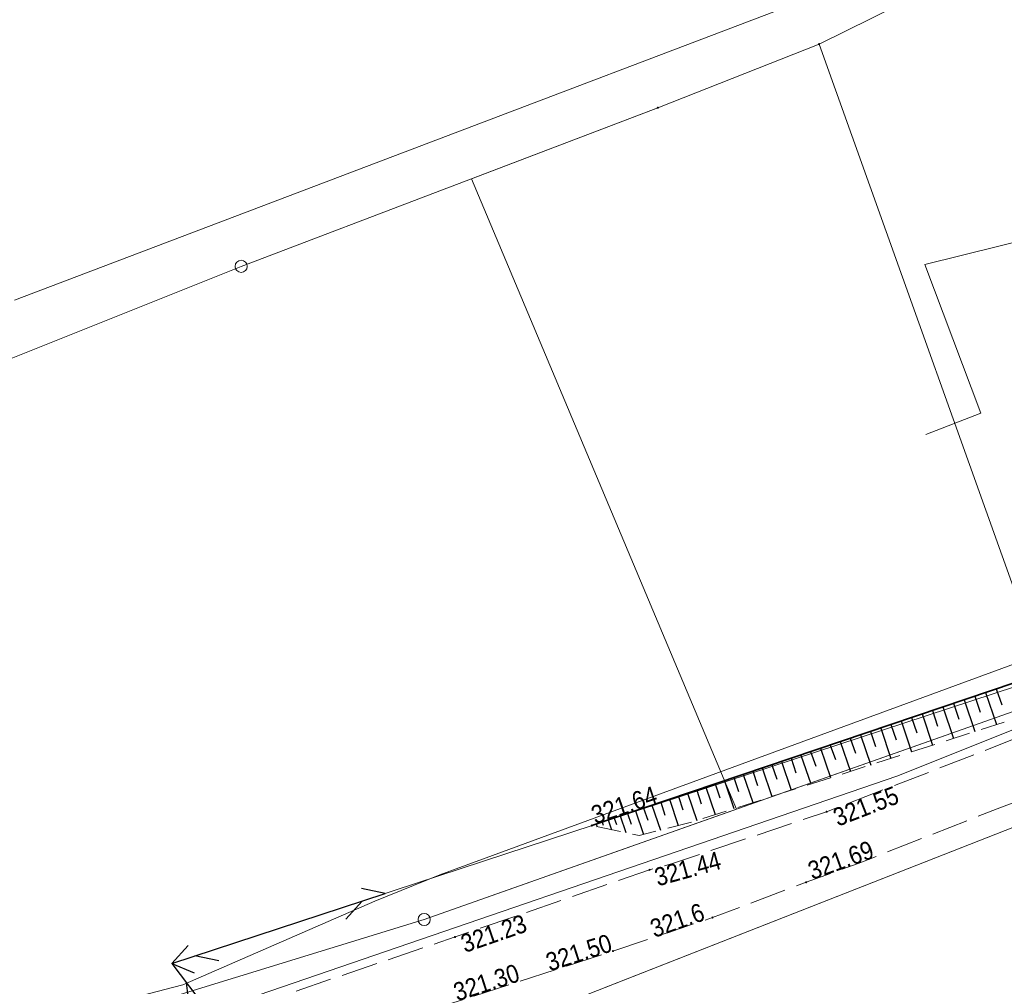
# Model space of a CAD drawing. Header units: metres. Extents: x 7423100 to 7431699, y 5527887 to 5533362.
# Tile 64 of 114: x 7428472 to 7428512, y 5529703 to 5529742. Entities that reach past the tile are written whole.
import ezdxf
from ezdxf.enums import TextEntityAlignment as Align

# ---------------------------------------------------------------- set-up
doc = ezdxf.new("R2010")
doc.units = ezdxf.units.M
doc.header["$MEASUREMENT"] = 0
for name, pattern in [('1.0_0.5', [1.5, 1, -0.5]), ('1.5_0.5', [2, 1.5, -0.5]), ('219-500', [0]), ('sutp_500', [0])]:
    doc.linetypes.add(name, pattern=pattern)
doc.layers.get('0').update_dxf_attribs({"color": 2, "linetype": 'CONTINUOUS', "lineweight": 5})
for name, color, linetype in [('000 Inne (niezydentyfikowane)', 7, 'CONTINUOUS'), ('202-punkt graniczny', 7, 'CONTINUOUS'), ('203-punkt graniczny', 7, 'CONTINUOUS'), ('217-kontur klasyfikacyjny', 7, 'CONTINUOUS'), ('218-kontur użytku gruntowego', 7, 'CONTINUOUS'), ('219-działka ewidencyjna', 7, 'CONTINUOUS'), ('jezdnia', 7, 'CONTINUOUS'), ('ogrodzenie trwałe', 7, 'CONTINUOUS'), ('pikieta naturalna', 7, 'CONTINUOUS'), ('pikieta naturalna-Atr2', 7, 'CONTINUOUS'), ('pikieta sztuczna', 7, 'CONTINUOUS'), ('pikieta sztuczna-Atr2', 7, 'CONTINUOUS'), ('przewód gazowy', 7, 'CONTINUOUS'), ('przewód kanalizacyjny', 7, 'CONTINUOUS'), ('przewód telekomunikacyjny napowietrzny', 7, 'CONTINUOUS'), ('przewód wodociągowy', 7, 'CONTINUOUS'), ('skarpa nieumocniona', 7, 'CONTINUOUS')]:
    doc.layers.add(name, color=color, linetype=linetype)
doc.styles.get("Standard").update_dxf_attribs({"font": 'Working1250.shx', "width": 0.75})
doc.linetypes.add('902-500', pattern='A,3.75,0,[1,ksztalty.shx,S=0.5,R=0,X=0,Y=0],3.75', length=7.5)

# ---------------------------------------------------------------- blocks, each defined once
blk = doc.blocks.new('202')
at = {"color": 0, "linetype": 'Continuous', "lineweight": 0}
blk.add_circle((0, 0), 0.25, dxfattribs=at)
blk = doc.blocks.new('203')
at = {"linetype": 'Continuous', "lineweight": 0}
h = blk.add_hatch(color=0, dxfattribs=at)
edge = h.paths.add_edge_path()
edge.add_arc((0, 0), 0.045, 0, 360)
blk = doc.blocks.new('SUTP')
at = {"color": 0, "linetype": 'Continuous'}
for p, q in [((0, 0), (0.866, 0.5)), ((9.232, 0), (8.366, 0.5)), ((0, 0), (9.232, 0)), ((1.866, -0.5), (1, 0)), ((7.366, -0.5), (8.232, 0))]:
    blk.add_line(p, q, dxfattribs=at)
blk = doc.blocks.new('PW01')
at = {"linetype": 'Continuous', "lineweight": 13}
h = blk.add_hatch(color=0, dxfattribs=at)
edge = h.paths.add_edge_path()
edge.add_arc((0, 0), 0.045, 0, 360)

msp = doc.modelspace()

# ---------------------------------------------------------------- linework, layer by layer
at = {"layer": '000 Inne (niezydentyfikowane)', "color": 7, "linetype": 'Continuous', "lineweight": 25, "flags": 128}
for points in [[(7428511.57, 5529714.73), (7428512.02, 5529713.41)], [(7428512.01, 5529714.88), (7428512.24, 5529714.22)], [(7428510.69, 5529714.43), (7428511.13, 5529713.13)], [(7428511.13, 5529714.58), (7428511.35, 5529713.92)], [(7428509.39, 5529713.99), (7428509.6, 5529713.35)], [(7428509.82, 5529714.14), (7428510.25, 5529712.84)], [(7428510.25, 5529714.29), (7428510.47, 5529713.63)], [(7428508.1, 5529713.56), (7428508.53, 5529712.29)], [(7428508.53, 5529713.7), (7428508.74, 5529713.07)], [(7428508.96, 5529713.85), (7428509.39, 5529712.57)], [(7428506.84, 5529713.13), (7428507.05, 5529712.51)], [(7428507.26, 5529713.27), (7428507.68, 5529712.02)], [(7428507.68, 5529713.42), (7428507.89, 5529712.79)], [(7428505.6, 5529712.71), (7428506.02, 5529711.49)], [(7428506.01, 5529712.85), (7428506.22, 5529712.24)], [(7428506.43, 5529712.99), (7428506.85, 5529711.75)], [(7428504.79, 5529712.44), (7428505.2, 5529711.23)], [(7428505.19, 5529712.57), (7428505.4, 5529711.97)], [(7428503.58, 5529712.03), (7428503.78, 5529711.43)], [(7428503.98, 5529712.16), (7428504.39, 5529710.97)], [(7428504.38, 5529712.3), (7428504.59, 5529711.7)], [(7428502, 5529711.5), (7428502.2, 5529710.91)], [(7428502.39, 5529711.63), (7428502.79, 5529710.46)], [(7428502.79, 5529711.76), (7428502.99, 5529711.17)], [(7428503.18, 5529711.89), (7428503.58, 5529710.71)], [(7428500.84, 5529711.1), (7428501.23, 5529709.96)], [(7428501.23, 5529711.23), (7428501.42, 5529710.66)], [(7428501.61, 5529711.36), (7428502, 5529710.21)], [(7428499.7, 5529710.72), (7428499.89, 5529710.15)], [(7428500.08, 5529710.84), (7428500.46, 5529709.71)], [(7428500.46, 5529710.97), (7428500.65, 5529710.4)], [(7428498.58, 5529710.34), (7428498.94, 5529709.26)], [(7428498.95, 5529710.46), (7428499.13, 5529709.91)], [(7428499.32, 5529710.59), (7428499.7, 5529709.47)], [(7428497.52, 5529709.98), (7428497.69, 5529709.48)], [(7428497.86, 5529710.1), (7428498.21, 5529709.07)], [(7428498.22, 5529710.22), (7428498.39, 5529709.69)], [(7428496.06, 5529709.49), (7428496.2, 5529709.09)], [(7428496.31, 5529709.57), (7428496.4, 5529709.3)], [(7428496.56, 5529709.66), (7428496.79, 5529708.97)], [(7428496.86, 5529709.76), (7428497, 5529709.32)], [(7428497.18, 5529709.87), (7428497.51, 5529708.89)], [(7428495.57, 5529709.32), (7428495.61, 5529709.21)], [(7428495.82, 5529709.4), (7428495.86, 5529709.28)]]:
    msp.add_lwpolyline(points, dxfattribs=at)
at = {"layer": '217-kontur klasyfikacyjny', "color": 92, "linetype": 'Continuous', "lineweight": 18, "flags": 128}
for points in [[(7428498.1, 5529738.77), (7428504.73, 5529741.39)], [(7428504.73, 5529741.39), (7428514.34, 5529714.52)], [(7428490.44, 5529735.85), (7428498.1, 5529738.77)], [(7428501.33, 5529709.93), (7428490.44, 5529735.85)], [(7428488.5, 5529705.4), (7428501.33, 5529709.93)], [(7428457.65, 5529695.91), (7428488.5, 5529705.4)]]:
    msp.add_lwpolyline(points, dxfattribs=at)
at = {"layer": '218-kontur użytku gruntowego', "color": 3, "linetype": 'Continuous', "lineweight": 18, "flags": 128}
for points in [[(7428471.67, 5529730.86), (7428520.58, 5529749.45)], [(7428520.58, 5529749.45), (7428471.67, 5529730.86)], [(7428498.1, 5529738.77), (7428504.73, 5529741.39)], [(7428504.73, 5529741.39), (7428514.34, 5529714.52)], [(7428490.44, 5529735.85), (7428498.1, 5529738.77)], [(7428501.33, 5529709.93), (7428490.44, 5529735.85)], [(7428514.34, 5529714.52), (7428501.33, 5529709.93)], [(7428501.33, 5529709.93), (7428488.5, 5529705.4)], [(7428488.5, 5529705.4), (7428501.33, 5529709.93)], [(7428514.54, 5529709.91), (7428495.76, 5529702.53)], [(7428495.76, 5529702.53), (7428514.54, 5529709.91)], [(7428488.5, 5529705.4), (7428457.65, 5529695.91)], [(7428457.65, 5529695.91), (7428488.5, 5529705.4)]]:
    msp.add_lwpolyline(points, dxfattribs=at)
at = {"layer": '219-działka ewidencyjna', "color": 7, "linetype": '219-500', "lineweight": 18, "flags": 128}
for points in [[(7428517.77, 5529747.84), (7428504.73, 5529741.39)], [(7428504.73, 5529741.39), (7428498.1, 5529738.77)], [(7428514.34, 5529714.52), (7428504.73, 5529741.39)], [(7428480.98, 5529732.25), (7428498.1, 5529738.77)], [(7428471.19, 5529728.32), (7428480.98, 5529732.25)], [(7428488.5, 5529705.4), (7428514.34, 5529714.52)], [(7428514.54, 5529709.91), (7428490.15, 5529700.33)], [(7428457.65, 5529695.91), (7428488.5, 5529705.4)]]:
    msp.add_lwpolyline(points, dxfattribs=at)
at = {"layer": 'jezdnia', "color": 7, "linetype": '1.5_0.5', "lineweight": 18, "flags": 128}
msp.add_lwpolyline([(7428365.2, 5529671.12), (7428355.42, 5529669.42), (7428348.14, 5529667.82), (7428344.3, 5529666.81), (7428338.87, 5529665.13), (7428328.22, 5529660.95), (7428319.93, 5529657.97), (7428316.34, 5529656.74), (7428307.52, 5529654.24), (7428298.23, 5529651.97), (7428286.1, 5529649.04), (7428288.31, 5529645.07), (7428289.26, 5529646.08), (7428291.25, 5529647.51), (7428298.99, 5529649.58), (7428308.08, 5529651.81), (7428317.27, 5529654.39), (7428329.01, 5529658.6), (7428340.07, 5529662.84), (7428344.8, 5529664.37), (7428348.77, 5529665.47), (7428355.75, 5529667.03), (7428361.95, 5529667.97), (7428363.33, 5529662.92), (7428366.76, 5529663.59), (7428367.81, 5529663.91), (7428367.32, 5529668.62), (7428378.47, 5529670.93), (7428387.19, 5529672.6), (7428394.27, 5529674.11), (7428403.29, 5529676.25), (7428410.81, 5529678.44), (7428429.3, 5529683.86), (7428435.11, 5529685.57), (7428440.75, 5529687.14), (7428441.34, 5529686.91), (7428447.4, 5529688.57), (7428447.89, 5529689.13), (7428454.36, 5529691.12), (7428454.64, 5529690.51), (7428461.12, 5529692.26), (7428461.32, 5529692.97), (7428465.73, 5529694.37), (7428469.31, 5529695.19), (7428474.55, 5529696.99), (7428483.07, 5529699.73), (7428489.68, 5529701.97), (7428496.26, 5529704.1), (7428500.35, 5529705.48), (7428504.2, 5529706.93), (7428506.33, 5529707.7), (7428512.22, 5529710.02), (7428515.34, 5529711.18), (7428528.68, 5529716.58), (7428537.92, 5529720.33), (7428543.62, 5529722.76), (7428545.74, 5529723.61), (7428548.16, 5529724.36), (7428549.65, 5529724.76), (7428550.99, 5529723.8), (7428562.44, 5529713.56), (7428561.55, 5529712.03), (7428564.19, 5529709.02), (7428566.39, 5529710.14), (7428567.93, 5529711.04), (7428573.5, 5529715.82), (7428572.43, 5529715.82), (7428570.32, 5529716.46), (7428568.63, 5529717.17), (7428567.21, 5529718.12), (7428565.13, 5529719.77), (7428557.07, 5529726.19), (7428551.19, 5529731.04), (7428550.7, 5529730.96), (7428549.12, 5529732.11), (7428545.33, 5529735.12), (7428540.96, 5529738.55), (7428541, 5529739.22), (7428538.64, 5529740.78), (7428535.54, 5529743.56), (7428533.3, 5529745.49), (7428532.21, 5529745.29), (7428524.06, 5529751.4), (7428521.57, 5529749.33), (7428524.83, 5529746.66), (7428535.14, 5529738.91), (7428545.5, 5529730.55), (7428545.55, 5529728.6), (7428544.66, 5529727.14), (7428541.96, 5529725.1), (7428532.03, 5529720.58), (7428517.03, 5529714.54), (7428511.5, 5529712.33), (7428505.04, 5529709.83), (7428498.7, 5529707.7), (7428497.76, 5529707.44), (7428489.77, 5529704.68), (7428482.39, 5529702.17), (7428474.13, 5529699.6), (7428471.72, 5529698.79), (7428464.89, 5529696.82), (7428454.92, 5529693.92), (7428453.93, 5529693.66), (7428447.05, 5529691.68), (7428446.4, 5529691.42), (7428434.46, 5529688.08), (7428428.43, 5529686.24), (7428420.11, 5529683.88), (7428418.96, 5529683.47), (7428410.39, 5529680.93), (7428402.44, 5529678.57), (7428394.84, 5529676.74), (7428385.53, 5529674.8), (7428376.38, 5529673.09)], close=True, dxfattribs=at)
at = {"layer": 'ogrodzenie trwałe', "color": 7, "linetype": '902-500', "lineweight": 35, "flags": 128}
msp.add_lwpolyline([(7428529.22, 5529737.31), (7428540.78, 5529727.74), (7428524.09, 5529720.08), (7428514.85, 5529715.84), (7428495.39, 5529709.26)], dxfattribs=at)
at = {"layer": 'przewód gazowy', "color": 52, "linetype": 'Continuous', "lineweight": 18, "flags": 128}
msp.add_lwpolyline([(7428509.12, 5529725.34), (7428511.38, 5529726.21), (7428509.08, 5529732.33), (7428525.77, 5529736.46)], dxfattribs=at)
at = {"layer": 'przewód kanalizacyjny', "color": 34, "linetype": 'Continuous', "lineweight": 18, "flags": 128}
msp.add_lwpolyline([(7428556.14, 5529727.2), (7428549.45, 5529727.79), (7428547.06, 5529727.71), (7428541.14, 5529724.57), (7428507.92, 5529711.29), (7428478.84, 5529701.31), (7428464.46, 5529697.08), (7428433.76, 5529688.27), (7428440.43, 5529647.31), (7428446.44, 5529613.12), (7428460.76, 5529614.76), (7428465.5, 5529589.14)], dxfattribs=at)
at = {"layer": 'przewód telekomunikacyjny napowietrzny', "color": 30, "linetype": 'sutp_500', "lineweight": 18, "flags": 128}
for points in [[(7428478.13, 5529703.59), (7428521.93, 5529717.98)], [(7428509.14, 5529662.86), (7428478.13, 5529703.59)]]:
    msp.add_lwpolyline(points, dxfattribs=at)
at = {"layer": 'przewód wodociągowy', "color": 5, "linetype": 'Continuous', "lineweight": 18, "flags": 128}
msp.add_lwpolyline([(7428463.33, 5529689.8), (7428462.27, 5529698.28), (7428464.95, 5529699.18), (7428478.58, 5529702.72), (7428486.48, 5529706.15), (7428489.15, 5529707.23), (7428513.58, 5529716.21), (7428515.15, 5529716.84), (7428520.47, 5529718.81), (7428540.69, 5529728.95), (7428547.73, 5529735.04), (7428548.93, 5529738.18), (7428546.39, 5529741.96), (7428544.98, 5529744.06), (7428539.39, 5529752.37), (7428539.01, 5529754.97), (7428556.37, 5529762.42), (7428548.02, 5529788.21), (7428540.04, 5529794.81), (7428538.21, 5529796.23), (7428529.76, 5529801.35), (7428519.03, 5529808.8)], dxfattribs=at)
at = {"layer": 'skarpa nieumocniona', "color": 7, "linetype": '1.0_0.5', "lineweight": 18, "flags": 128}
msp.add_lwpolyline([(7428532.03, 5529738.18), (7428530.36, 5529737.43), (7428541.22, 5529727.99), (7428540.78, 5529727.74), (7428524.09, 5529720.08), (7428514.85, 5529715.84), (7428495.39, 5529709.26), (7428497.34, 5529708.85), (7428499.52, 5529709.41), (7428515.24, 5529714.44), (7428522.75, 5529717.3), (7428539.9, 5529724.7), (7428543.92, 5529727.49), (7428544, 5529728.63)], close=True, dxfattribs=at)
msp.add_lwpolyline([(7428532.03, 5529738.18), (7428530.36, 5529737.43), (7428541.22, 5529727.99), (7428540.78, 5529727.74), (7428524.09, 5529720.08), (7428514.85, 5529715.84), (7428495.39, 5529709.26), (7428497.34, 5529708.85), (7428499.52, 5529709.41), (7428515.24, 5529714.44), (7428522.75, 5529717.3), (7428539.9, 5529724.7), (7428543.92, 5529727.49), (7428544, 5529728.63)], close=True, dxfattribs=at)

# ---------------------------------------------------------------- block references
at = {"layer": '202-punkt graniczny', "color": 7, "linetype": 'Continuous', "lineweight": 18}
for p in [(7428480.98, 5529732.25), (7428488.5, 5529705.4)]:
    msp.add_blockref('202', p, dxfattribs=at)
at = {"layer": '203-punkt graniczny', "color": 7, "linetype": 'Continuous', "lineweight": 18}
for p in [(7428504.73, 5529741.39), (7428498.1, 5529738.77)]:
    msp.add_blockref('203', p, dxfattribs=at)
at = {"layer": 'pikieta naturalna', "color": 7, "linetype": 'Continuous', "lineweight": 13}
msp.add_blockref('PW01', (7428500.35, 5529705.48), dxfattribs=at)
at = {"layer": 'pikieta sztuczna', "color": 7, "linetype": 'Continuous', "lineweight": 13}
for p in [(7428505.04, 5529709.83), (7428495.39, 5529709.26), (7428497.76, 5529707.44), (7428504.2, 5529706.93), (7428489.77, 5529704.68), (7428496.26, 5529704.1)]:
    msp.add_blockref('PW01', p, dxfattribs=at)
at = {"layer": 'przewód telekomunikacyjny napowietrzny', "color": 30, "linetype": 'Continuous', "lineweight": 18}
for rotation in [18.187, 307.284]:
    msp.add_blockref('SUTP', (7428478.13, 5529703.59), dxfattribs=dict(at, rotation=rotation))

# ---------------------------------------------------------------- texts
at = {"layer": 'pikieta naturalna-Atr2', "color": 7, "width": 0.9}
msp.add_text('321.6', height=0.75, rotation=19.393, dxfattribs=at).set_placement((7428497.96, 5529704.64))
at = {"layer": 'pikieta sztuczna-Atr2', "color": 7, "width": 0.9}
for s, rotation, p in [('321.64', 18.682, (7428495.53, 5529709.31)), ('321.69', 19.875, (7428504.45, 5529707.02)), ('321.50', 17.937, (7428493.66, 5529703.26)), ('321.30', 17.937, (7428489.86, 5529702.03))]:
    msp.add_text(s, height=0.75, rotation=rotation, dxfattribs=at).set_placement(p)
for s, rotation, p in [('321.55', 21.156, (7428505.23, 5529709.91)), ('321.44', 15.461, (7428497.9, 5529707.48)), ('321.23', 19.056, (7428489.93, 5529704.73))]:
    msp.add_text(s, height=0.75, rotation=rotation, dxfattribs=at).set_placement(p, align=Align.TOP_LEFT)

doc.saveas('drawing.dxf')
